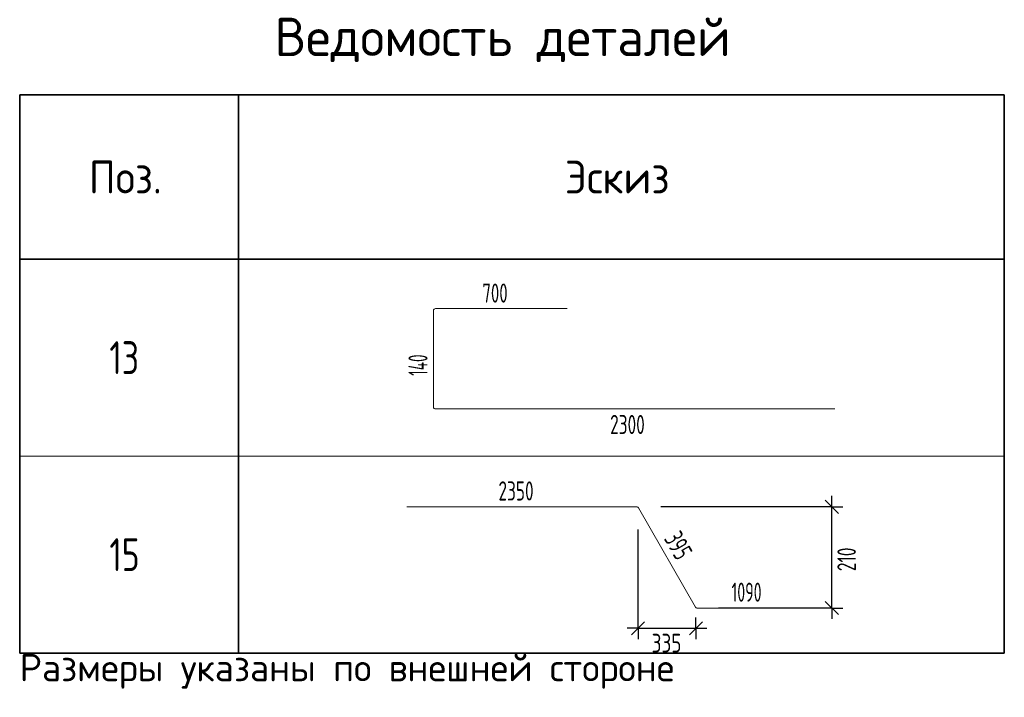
# Model space of a CAD drawing. Header units: metres. Extents: x -38 to 100, y -15 to 19.
# Tile 40 of 40: x 90.56 to 99.56, y 10.55 to 16.74. Entities that reach past the tile are written whole.
import ezdxf

# ---------------------------------------------------------------- set-up
doc = ezdxf.new("R2010")
doc.units = ezdxf.units.M
doc.styles.add('ISOCP2', font='isocp2__.ttf')
doc.styles.add('ISOCPEUR', font='txt')

msp = doc.modelspace()

# ---------------------------------------------------------------- linework, layer by layer
at = {"color": 7, "linetype": 'Continuous', "lineweight": 35, "transparency": 33554687}
for p, q in [((90.5602, 16.0519), (99.5602, 16.0519)), ((90.5602, 14.5519), (90.5602, 16.0519)), ((90.5602, 16.0519), (90.5602, 12.7519)), ((92.5602, 14.5519), (92.5602, 16.0519)), ((92.5602, 16.0519), (92.5602, 12.7519)), ((99.5602, 14.5519), (99.5602, 16.0519)), ((99.5602, 16.0519), (99.5602, 12.7519)), ((99.5602, 14.5519), (90.5602, 14.5519)), ((90.5602, 14.2519), (90.5602, 10.9519)), ((92.5602, 14.2519), (92.5602, 10.9519)), ((99.5602, 14.2519), (99.5602, 10.9519)), ((90.5602, 10.9519), (99.5602, 10.9519))]:
    msp.add_line(p, q, dxfattribs=at)
at = {"color": 7, "linetype": 'Continuous', "lineweight": 18, "transparency": 33554687}
for p, q in [((94.3425, 13.2018), (94.3425, 14.0811)), ((94.3614, 14.1), (95.5653, 14.1)), ((98.0109, 13.1829), (94.3614, 13.1829))]:
    msp.add_line(p, q, dxfattribs=at)
at = {"color": 7, "linetype": 'Continuous', "lineweight": 13, "transparency": 33554687}
for p, q in [((90.5602, 12.7519), (99.5602, 12.7519)), ((98.0439, 12.2295), (97.9239, 12.3495)), ((98.0439, 11.3046), (97.9239, 11.4246)), ((96.1528, 11.119), (96.2728, 11.239)), ((96.6813, 11.119), (96.8013, 11.239)), ((90.5602, 10.9519), (99.5602, 10.9519))]:
    msp.add_line(p, q, dxfattribs=at)
at = {"color": 7, "linetype": 'Continuous', "lineweight": 25, "transparency": 33554687}
for p, q in [((97.9839, 12.2895), (97.9839, 12.3895)), ((97.9839, 11.3646), (97.9839, 11.2646)), ((96.2128, 11.179), (96.1128, 11.179)), ((96.2128, 11.179), (96.7413, 11.179)), ((96.7413, 11.179), (96.8413, 11.179))]:
    msp.add_line(p, q, dxfattribs=at)
at = {"color": 34, "linetype": 'Continuous', "lineweight": 18, "transparency": 33554687}
for p, q in [((94.0987, 12.2895), (96.2032, 12.2895)), ((96.2175, 12.2811), (96.7365, 11.3729)), ((96.7509, 11.3646), (97.7983, 11.3646))]:
    msp.add_line(p, q, dxfattribs=at)
at = {"color": 9, "linetype": 'Continuous', "lineweight": -3, "true_color": 0xc7c7c7, "transparency": 33554687}
for p, q in [((97.9839, 12.2895), (96.4194, 12.2895)), ((97.9839, 12.2895), (97.8839, 12.2895)), ((97.9839, 12.2895), (98.0839, 12.2895)), ((96.2128, 11.179), (96.2128, 12.0829)), ((97.9839, 11.3646), (97.8839, 11.3646)), ((97.9839, 11.3646), (98.0839, 11.3646)), ((96.2128, 11.179), (96.2128, 11.279)), ((96.7413, 11.179), (96.7413, 11.279)), ((96.2128, 11.179), (96.2128, 11.079)), ((96.7413, 11.179), (96.7413, 11.079)), ((96.7413, 11.179), (96.7413, 11.179))]:
    msp.add_line(p, q, dxfattribs=at)
at = {"color": 7, "linetype": 'Continuous', "lineweight": 25, "transparency": 33554687}
msp.add_lwpolyline([(97.9839, 11.3646), (97.9839, 11.3875), (97.9839, 11.3875), (97.9839, 12.2895)], dxfattribs=at)
at = {"color": 9, "linetype": 'Continuous', "lineweight": -3, "true_color": 0xc7c7c7, "transparency": 33554687}
msp.add_lwpolyline([(97.9839, 11.3646), (97.9185, 11.3646), (97.9185, 11.3646), (96.9479, 11.3646)], dxfattribs=at)
at = {"color": 7, "linetype": 'Continuous', "lineweight": 18, "transparency": 33554687}
for centre, start, end in [((94.3614, 14.0811), 90, 180), ((94.3614, 13.2018), 180, 270)]:
    msp.add_arc(centre, 0.0189, start, end, dxfattribs=at)
at = {"color": 34, "linetype": 'Continuous', "lineweight": 18, "transparency": 33554687}
for centre, start, end in [((96.2032, 12.273), 29.74488, 90), ((96.7509, 11.3811), 209.74488, 270)]:
    msp.add_arc(centre, 0.0165, start, end, dxfattribs=at)

# ---------------------------------------------------------------- texts
at = {"color": 7, "linetype": 'Continuous', "lineweight": 35, "transparency": 33554687, "attachment_point": 7, "style": 'ISOCPEUR'}
for s, insert, char_height, width in [('\\W0.98;Ведомость деталей', (92.8902, 16.3519), 0.35, 4.509792), ('\\W0.92;Поз.', (91.1927, 15.1519), 0.3, 0.872984), ('\\W0.94;Эскиз', (95.5427, 15.1519), 0.3, 1.176116), ('\\W0.75;13', (91.3802, 13.5019), 0.3, 0.472281), ('\\W0.75;15', (91.3802, 11.7019), 0.3, 0.472281)]:
    msp.add_mtext(s, dxfattribs=dict(at, insert=insert, char_height=char_height, width=width))
at = {"color": 7, "linetype": 'Continuous', "lineweight": 25, "transparency": 33554687, "char_height": 0.175, "attachment_point": 7, "style": 'ISOCP2'}
for s, insert, width in [('\\W0.71;700', (94.7894, 14.1543), 0.38859), ('\\W0.73;2300', (95.9574, 12.9536), 0.499443), ('\\W0.73;2350', (94.9364, 12.3466), 0.499443), ('\\W0.67;1090', (97.0668, 11.4217), 0.463687)]:
    msp.add_mtext(s, dxfattribs=dict(at, insert=insert, width=width))
for s, insert, width, rotation in [('\\W0.64;140', (94.2882, 13.4863), 0.367581, 90), ('\\W0.71;395', (96.445, 11.9982), 0.38859, 299.74487)]:
    msp.add_mtext(s, dxfattribs=dict(at, insert=insert, width=width, rotation=rotation))
at = {"color": 7, "linetype": 'Continuous', "lineweight": 13, "transparency": 33554687, "insert": (98.2039, 11.701), "char_height": 0.17, "width": 0.323713, "attachment_point": 7, "rotation": 90, "style": 'ISOCPEUR'}
msp.add_mtext('\\W0.68;210', dxfattribs=at)
at = {"color": 7, "linetype": 'Continuous', "lineweight": 13, "transparency": 33554687, "attachment_point": 7, "style": 'ISOCPEUR'}
for s, insert, char_height, width in [('\\W0.99;Размеры указаны по внешней стороне', (90.5602, 10.6269), 0.25, 6.195572), ('\\W0.75;335', (96.337, 10.959), 0.17, 0.357713)]:
    msp.add_mtext(s, dxfattribs=dict(at, insert=insert, char_height=char_height, width=width))

doc.saveas('drawing.dxf')
